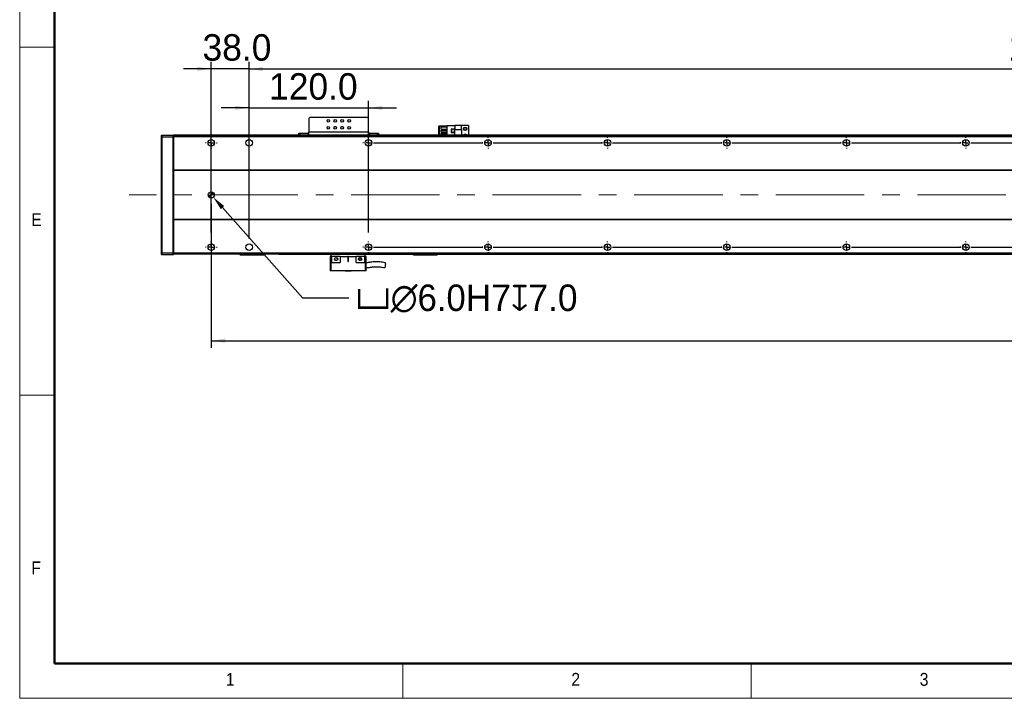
# Model space of a CAD drawing. Header units: millimetres. Extents: x 35 to 2905, y 35 to 2044.
# Tile 1 of 9: x 35 to 1024, y 35 to 717. Entities that reach past the tile are written whole.
import ezdxf

# ---------------------------------------------------------------- set-up
doc = ezdxf.new("R2010")
doc.units = ezdxf.units.MM
doc.header["$LTSCALE"] = 7
doc.header["$PDSIZE"] = -1
doc.linetypes.add('CENTERX2', pattern=[20.32, 12.7, -2.54, 2.54, -2.54])
doc.layers.add('DIMNS', color=7, linetype='Continuous')
doc.styles.add('SLDTEXTSTYLE1', font='Gothic.ttf', dxfattribs={"width": 0.913})
doc.styles.add('SLDTEXTSTYLE8', font='txt')
doc.dimstyles.new('SLDDIMSTYLE0', dxfattribs={"dimtxt": 26.6, "dimasz": 14, "dimexe": 0, "dimexo": 0.0625, "dimgap": 6.65, "dimtad": 2, "dimdec": 1, "dimrnd": 1e-09, "dimzin": 4, "dimdsep": 46, "dimtxsty": 'SLDTEXTSTYLE8', "dimsah": 1, "dimcen": 0.09, "dimadec": 0, "dimazin": 1, "dimtfac": 1, "dimtdec": 1, "dimtofl": 0, "dimtmove": 0, "dimatfit": 3, "dimfxl": 0, "dimfrac": 2, "dimtolj": 1, "dimtzin": 12, "dimarcsym": 0})
doc.dimstyles.new('SLDDIMSTYLE1', dxfattribs={"dimtxt": 26.6, "dimasz": 14, "dimexe": 0, "dimexo": 0.0625, "dimgap": 6.65, "dimtad": 2, "dimdec": 1, "dimrnd": 1e-09, "dimzin": 4, "dimdsep": 46, "dimtxsty": 'SLDTEXTSTYLE8', "dimsah": 1, "dimcen": 0.09, "dimadec": 0, "dimazin": 1, "dimtfac": 1, "dimtdec": 1, "dimtmove": 0, "dimatfit": 0, "dimfxl": 0, "dimfrac": 2, "dimtolj": 1, "dimtzin": 12, "dimarcsym": 0})
doc.dimstyles.new('SLDDIMSTYLE4', dxfattribs={"dimtxt": 26.6, "dimasz": 14, "dimexe": 0, "dimexo": 0.0625, "dimgap": 6.65, "dimtad": 0, "dimtih": 1, "dimtoh": 1, "dimdec": 1, "dimrnd": 1e-09, "dimzin": 4, "dimdsep": 46, "dimtxsty": 'SLDTEXTSTYLE8', "dimsah": 1, "dimcen": 0, "dimadec": 0, "dimazin": 1, "dimtfac": 1, "dimtdec": 1, "dimtofl": 0, "dimtmove": 0, "dimatfit": 3, "dimfxl": 0, "dimfrac": 2, "dimtolj": 1, "dimtzin": 12, "dimarcsym": 0})

# ---------------------------------------------------------------- blocks, each defined once
blk = doc.blocks.new('_D_13')
at = {"layer": 'DIMNS'}
for p, q in [((227.48, 531.97), (227.48, 387.36)), ((2223.48, 526.43), (2223.48, 387.36)), ((227.48, 394.36), (2223.48, 394.36))]:
    blk.add_line(p, q, dxfattribs=at)
for points in [[(227.48, 394.36), (241.48, 392.26), (241.48, 396.46)], [(2223.48, 394.36), (2209.48, 396.46), (2209.48, 392.26)]]:
    blk.add_solid(points, dxfattribs=at)
at = {"layer": 'DIMNS', "insert": (1172.78, 429.26), "char_height": 26.6, "attachment_point": 1, "style": 'SLDTEXTSTYLE8'}
blk.add_mtext('1996.0', dxfattribs=at)
blk = doc.blocks.new('_D_15')
at = {"layer": 'Defpoints', "color": 0}
for p in [(225.49, 543.1), (229.47, 538.61)]:
    blk.add_point(p, dxfattribs=at)
at = {"layer": 'DIMNS', "color": 0, "lineweight": -2}
for p, q in [((319.44, 437.04), (238.75, 528.13)), ((365.63, 437.04), (319.44, 437.04))]:
    blk.add_line(p, q, dxfattribs=at)
at = {"layer": 'DIMNS', "color": 0}
blk.add_solid([(240.5, 529.68), (237.01, 526.59), (229.47, 538.61)], dxfattribs=at)
at = {"layer": 'DIMNS', "color": 0, "insert": (372.28, 450.85), "char_height": 26.6, "attachment_point": 1, "style": 'SLDTEXTSTYLE8'}
blk.add_mtext('\\A1;{\\fGDT|b0|i0|c134|p2;v\\fMS PGothic|b0|i0|c128|p34;∅6.0}H7{\\fGDT|b0|i0|c134|p2;x}7.0', dxfattribs=at)
blk = doc.blocks.new('_D_18')
at = {"layer": 'DIMNS'}
for p, q in [((265.48, 602.25), (265.48, 674.54)), ((2185.48, 602.25), (2185.48, 674.54)), ((265.48, 667.54), (2185.48, 667.54))]:
    blk.add_line(p, q, dxfattribs=at)
for points in [[(265.48, 667.54), (279.48, 665.44), (279.48, 669.64)], [(2185.48, 667.54), (2171.48, 669.64), (2171.48, 665.44)]]:
    blk.add_solid(points, dxfattribs=at)
at = {"layer": 'DIMNS', "char_height": 26.6, "attachment_point": 1, "style": 'SLDTEXTSTYLE8'}
for s, insert in [('1920.0', (1028.09, 702.44)), ('=16×120.0(PITCH)', (1132.05, 702.44))]:
    blk.add_mtext(s, dxfattribs=dict(at, insert=insert))
blk = doc.blocks.new('_D_19')
at = {"layer": 'DIMNS'}
for p, q in [((227.48, 503.09), (227.48, 674.54)), ((265.48, 497.25), (265.48, 674.54)), ((227.48, 667.54), (199.48, 667.54)), ((265.48, 667.54), (227.48, 667.54)), ((265.48, 667.54), (293.48, 667.54))]:
    blk.add_line(p, q, dxfattribs=at)
for points in [[(227.48, 667.54), (213.48, 669.64), (213.48, 665.44)], [(265.48, 667.54), (279.48, 665.44), (279.48, 669.64)]]:
    blk.add_solid(points, dxfattribs=at)
at = {"layer": 'DIMNS', "insert": (218.64, 702.44), "char_height": 26.6, "attachment_point": 1, "style": 'SLDTEXTSTYLE8'}
blk.add_mtext('38.0', dxfattribs=at)
blk = doc.blocks.new('_D_21')
at = {"layer": 'DIMNS'}
for p, q in [((265.48, 497.25), (265.48, 635.34)), ((385.48, 503.09), (385.48, 635.34)), ((265.48, 628.34), (237.48, 628.34)), ((265.48, 628.34), (385.48, 628.34)), ((385.48, 628.34), (413.48, 628.34))]:
    blk.add_line(p, q, dxfattribs=at)
for points in [[(265.48, 628.34), (251.48, 630.44), (251.48, 626.24)], [(385.48, 628.34), (399.48, 626.24), (399.48, 630.44)]]:
    blk.add_solid(points, dxfattribs=at)
at = {"layer": 'DIMNS', "insert": (285.52, 663.24), "char_height": 26.6, "attachment_point": 1, "style": 'SLDTEXTSTYLE8'}
blk.add_mtext('120.0', dxfattribs=at)
blk = doc.blocks.new('SW_CENTERMARKSYMBOL_1')
at = {"layer": 'DIMNS', "color": 0}
for p, q in [((0, 110.08), (0, 110.84)), ((278, 110.08), (278, 110.84)), ((-5.08, 105), (-5.84, 105)), ((0, 105), (-2.54, 105)), ((0, 105), (0, 107.54)), ((0, 105), (0, 102.46)), ((0, 105), (2.54, 105)), ((0, 99.92), (0, 99.16)), ((5.08, 105), (5.84, 105)), ((272.92, 105), (272.16, 105)), ((278, 105), (275.46, 105)), ((278, 105), (278, 107.54)), ((278, 105), (278, 102.46)), ((278, 105), (280.54, 105)), ((278, 99.92), (278, 99.16)), ((283.08, 105), (283.84, 105)), ((-5.08, 0), (-5.84, 0)), ((0, 0), (-2.54, 0)), ((0, 5.08), (0, 5.84)), ((0, 0), (0, 2.54)), ((0, 0), (0, -2.54)), ((0, 0), (2.54, 0)), ((5.08, 0), (5.84, 0)), ((0, -5.08), (0, -5.84))]:
    blk.add_line(p, q, dxfattribs=at)
blk = doc.blocks.new('SW_CENTERMARKSYMBOL_2')
at = {"layer": 'DIMNS', "color": 0}
for p, q in [((-125.08, 0), (-125.84, 0)), ((-120, 0), (-122.54, 0)), ((-120, 0), (-122.54, 0)), ((-120, 5.08), (-120, 5.84)), ((-120, 0), (-120, 2.54)), ((-120, 0), (-120, 2.54)), ((-120, 0), (-120, -2.54)), ((-120, 0), (-117.46, 0)), ((-120, 0), (-120, -2.54)), ((-120, 0), (-117.46, 0)), ((-114.92, 0), (-114.16, 0)), ((-114.92, 0), (-5.08, 0)), ((-5.08, 0), (-5.84, 0)), ((0, 0), (-2.54, 0)), ((0, 0), (-2.54, 0)), ((0, 0), (-2.54, 0)), ((0, 5.08), (0, 5.84)), ((0, 0), (0, 2.54)), ((0, 0), (0, 2.54)), ((0, 0), (0, 2.54)), ((0, 0), (0, -2.54)), ((0, 0), (2.54, 0)), ((0, 0), (0, -2.54)), ((0, 0), (2.54, 0)), ((0, 0), (0, -2.54)), ((0, 0), (2.54, 0)), ((5.08, 0), (5.84, 0)), ((5.08, 0), (114.92, 0)), ((114.92, 0), (114.16, 0)), ((120, 0), (117.46, 0)), ((120, 0), (117.46, 0)), ((120, 0), (117.46, 0)), ((120, 0), (117.46, 0)), ((120, 5.08), (120, 5.84)), ((120, 0), (120, 2.54)), ((120, 0), (120, 2.54)), ((120, 0), (120, 2.54)), ((120, 0), (120, 2.54)), ((120, 0), (120, -2.54)), ((120, 0), (122.54, 0)), ((120, 0), (120, -2.54)), ((120, 0), (122.54, 0)), ((120, 0), (120, -2.54)), ((120, 0), (122.54, 0)), ((120, 0), (120, -2.54)), ((120, 0), (122.54, 0)), ((125.08, 0), (125.84, 0)), ((125.08, 0), (234.92, 0)), ((234.92, 0), (234.16, 0)), ((240, 0), (237.46, 0)), ((240, 0), (237.46, 0)), ((240, 0), (237.46, 0)), ((240, 0), (237.46, 0)), ((240, 0), (237.46, 0)), ((240, 5.08), (240, 5.84)), ((240, 0), (240, 2.54)), ((240, 0), (240, 2.54)), ((240, 0), (240, 2.54)), ((240, 0), (240, 2.54)), ((240, 0), (240, 2.54)), ((240, 0), (240, -2.54)), ((240, 0), (242.54, 0)), ((240, 0), (240, -2.54)), ((240, 0), (242.54, 0)), ((240, 0), (240, -2.54)), ((240, 0), (242.54, 0)), ((240, 0), (240, -2.54)), ((240, 0), (242.54, 0)), ((240, 0), (240, -2.54)), ((240, 0), (242.54, 0)), ((245.08, 0), (245.84, 0)), ((245.08, 0), (354.92, 0)), ((354.92, 0), (354.16, 0)), ((360, 0), (357.46, 0)), ((360, 0), (357.46, 0)), ((360, 0), (357.46, 0)), ((360, 0), (357.46, 0)), ((360, 0), (357.46, 0)), ((360, 0), (357.46, 0)), ((360, 5.08), (360, 5.84)), ((360, 0), (360, 2.54)), ((360, 0), (360, 2.54)), ((360, 0), (360, 2.54)), ((360, 0), (360, 2.54)), ((360, 0), (360, 2.54)), ((360, 0), (360, 2.54)), ((360, 0), (360, -2.54)), ((360, 0), (362.54, 0)), ((360, 0), (360, -2.54)), ((360, 0), (362.54, 0)), ((360, 0), (360, -2.54)), ((360, 0), (362.54, 0)), ((360, 0), (360, -2.54)), ((360, 0), (362.54, 0)), ((360, 0), (360, -2.54)), ((360, 0), (362.54, 0)), ((360, 0), (360, -2.54)), ((360, 0), (362.54, 0)), ((365.08, 0), (365.84, 0)), ((365.08, 0), (474.92, 0)), ((474.92, 0), (474.16, 0)), ((480, 0), (477.46, 0)), ((480, 0), (477.46, 0)), ((480, 0), (477.46, 0)), ((480, 0), (477.46, 0)), ((480, 0), (477.46, 0)), ((480, 0), (477.46, 0)), ((480, 0), (477.46, 0)), ((480, 5.08), (480, 5.84)), ((480, 0), (480, 2.54)), ((480, 0), (480, 2.54)), ((480, 0), (480, 2.54)), ((480, 0), (480, 2.54)), ((480, 0), (480, 2.54)), ((480, 0), (480, 2.54)), ((480, 0), (480, 2.54)), ((480, 0), (480, -2.54)), ((480, 0), (482.54, 0)), ((480, 0), (480, -2.54)), ((480, 0), (482.54, 0)), ((480, 0), (480, -2.54)), ((480, 0), (482.54, 0)), ((480, 0), (480, -2.54)), ((480, 0), (482.54, 0)), ((480, 0), (480, -2.54)), ((480, 0), (482.54, 0)), ((480, 0), (480, -2.54)), ((480, 0), (482.54, 0)), ((480, 0), (480, -2.54)), ((480, 0), (482.54, 0)), ((485.08, 0), (485.84, 0)), ((485.08, 0), (594.92, 0)), ((-120, -5.08), (-120, -5.84)), ((0, -5.08), (0, -5.84)), ((120, -5.08), (120, -5.84)), ((240, -5.08), (240, -5.84)), ((360, -5.08), (360, -5.84)), ((480, -5.08), (480, -5.84))]:
    blk.add_line(p, q, dxfattribs=at)
blk = doc.blocks.new('SW_CENTERMARKSYMBOL_3')
at = {"layer": 'DIMNS', "color": 0}
for p, q in [((-245.08, 0), (-245.84, 0)), ((-240, 0), (-242.54, 0)), ((-240, 0), (-242.54, 0)), ((-240, 5.08), (-240, 5.84)), ((-240, 0), (-240, 2.54)), ((-240, 0), (-240, 2.54)), ((-240, 0), (-240, -2.54)), ((-240, 0), (-237.46, 0)), ((-240, 0), (-240, -2.54)), ((-240, 0), (-237.46, 0)), ((-234.92, 0), (-234.16, 0)), ((-234.92, 0), (-125.08, 0)), ((-125.08, 0), (-125.84, 0)), ((-120, 0), (-122.54, 0)), ((-120, 0), (-122.54, 0)), ((-120, 0), (-122.54, 0)), ((-120, 5.08), (-120, 5.84)), ((-120, 0), (-120, 2.54)), ((-120, 0), (-120, 2.54)), ((-120, 0), (-120, 2.54)), ((-120, 0), (-120, -2.54)), ((-120, 0), (-117.46, 0)), ((-120, 0), (-120, -2.54)), ((-120, 0), (-117.46, 0)), ((-120, 0), (-120, -2.54)), ((-120, 0), (-117.46, 0)), ((-114.92, 0), (-114.16, 0)), ((-114.92, 0), (-5.08, 0)), ((-5.08, 0), (-5.84, 0)), ((0, 0), (-2.54, 0)), ((0, 0), (-2.54, 0)), ((0, 0), (-2.54, 0)), ((0, 0), (-2.54, 0)), ((0, 5.08), (0, 5.84)), ((0, 0), (0, 2.54)), ((0, 0), (0, 2.54)), ((0, 0), (0, 2.54)), ((0, 0), (0, 2.54)), ((0, 0), (0, -2.54)), ((0, 0), (2.54, 0)), ((0, 0), (0, -2.54)), ((0, 0), (2.54, 0)), ((0, 0), (0, -2.54)), ((0, 0), (2.54, 0)), ((0, 0), (0, -2.54)), ((0, 0), (2.54, 0)), ((5.08, 0), (5.84, 0)), ((5.08, 0), (114.92, 0)), ((114.92, 0), (114.16, 0)), ((120, 0), (117.46, 0)), ((120, 0), (117.46, 0)), ((120, 0), (117.46, 0)), ((120, 0), (117.46, 0)), ((120, 0), (117.46, 0)), ((120, 5.08), (120, 5.84)), ((120, 0), (120, 2.54)), ((120, 0), (120, 2.54)), ((120, 0), (120, 2.54)), ((120, 0), (120, 2.54)), ((120, 0), (120, 2.54)), ((120, 0), (120, -2.54)), ((120, 0), (122.54, 0)), ((120, 0), (120, -2.54)), ((120, 0), (122.54, 0)), ((120, 0), (120, -2.54)), ((120, 0), (122.54, 0)), ((120, 0), (120, -2.54)), ((120, 0), (122.54, 0)), ((120, 0), (120, -2.54)), ((120, 0), (122.54, 0)), ((125.08, 0), (125.84, 0)), ((125.08, 0), (234.92, 0)), ((234.92, 0), (234.16, 0)), ((240, 0), (237.46, 0)), ((240, 0), (237.46, 0)), ((240, 0), (237.46, 0)), ((240, 0), (237.46, 0)), ((240, 0), (237.46, 0)), ((240, 0), (237.46, 0)), ((240, 5.08), (240, 5.84)), ((240, 0), (240, 2.54)), ((240, 0), (240, 2.54)), ((240, 0), (240, 2.54)), ((240, 0), (240, 2.54)), ((240, 0), (240, 2.54)), ((240, 0), (240, 2.54)), ((240, 0), (240, -2.54)), ((240, 0), (242.54, 0)), ((240, 0), (240, -2.54)), ((240, 0), (242.54, 0)), ((240, 0), (240, -2.54)), ((240, 0), (242.54, 0)), ((240, 0), (240, -2.54)), ((240, 0), (242.54, 0)), ((240, 0), (240, -2.54)), ((240, 0), (242.54, 0)), ((240, 0), (240, -2.54)), ((240, 0), (242.54, 0)), ((245.08, 0), (245.84, 0)), ((245.08, 0), (354.92, 0)), ((354.92, 0), (354.16, 0)), ((360, 0), (357.46, 0)), ((360, 0), (357.46, 0)), ((360, 0), (357.46, 0)), ((360, 0), (357.46, 0)), ((360, 0), (357.46, 0)), ((360, 0), (357.46, 0)), ((360, 0), (357.46, 0)), ((360, 5.08), (360, 5.84)), ((360, 0), (360, 2.54)), ((360, 0), (360, 2.54)), ((360, 0), (360, 2.54)), ((360, 0), (360, 2.54)), ((360, 0), (360, 2.54)), ((360, 0), (360, 2.54)), ((360, 0), (360, 2.54)), ((360, 0), (360, -2.54)), ((360, 0), (362.54, 0)), ((360, 0), (360, -2.54)), ((360, 0), (362.54, 0)), ((360, 0), (360, -2.54)), ((360, 0), (362.54, 0)), ((360, 0), (360, -2.54)), ((360, 0), (362.54, 0)), ((360, 0), (360, -2.54)), ((360, 0), (362.54, 0)), ((360, 0), (360, -2.54)), ((360, 0), (362.54, 0)), ((360, 0), (360, -2.54)), ((360, 0), (362.54, 0)), ((365.08, 0), (365.84, 0)), ((365.08, 0), (474.92, 0)), ((-240, -5.08), (-240, -5.84)), ((-120, -5.08), (-120, -5.84)), ((0, -5.08), (0, -5.84)), ((120, -5.08), (120, -5.84)), ((240, -5.08), (240, -5.84)), ((360, -5.08), (360, -5.84))]:
    blk.add_line(p, q, dxfattribs=at)
blk = doc.blocks.new('SW_DOWELSYMBOL_0')
at = {"linetype": 'Continuous', "lineweight": 18}
h = blk.add_hatch(color=0, dxfattribs=at)
edge = h.paths.add_edge_path(flags=0)
edge.add_arc((0, 0), 3, 180, 270)
edge.add_line((0, -3), (0, 0))
edge.add_line((0, 0), (-3, 0))
h = blk.add_hatch(color=0, dxfattribs=at)
edge = h.paths.add_edge_path(flags=0)
edge.add_arc((0, 0), 3, 0, 90)
edge.add_line((0, 3), (0, 0))
edge.add_line((0, 0), (3, 0))
at = {"layer": 'DIMNS', "color": 0}
blk.add_circle((0, 0), 3, dxfattribs=at)

msp = doc.modelspace()

# ---------------------------------------------------------------- linework, layer by layer
at = {"color": 7, "linetype": 'Continuous', "lineweight": 18}
for p, q in [((35, 2044), (35, 35)), ((70, 2009), (70, 70)), ((35, 689.5), (70, 689.5)), ((70, 339.5), (35, 339.5)), ((70, 70), (2870, 70)), ((420, 35), (420, 70)), ((770, 70), (770, 35)), ((861, 70), (2870, 70)), ((35, 35), (2905, 35))]:
    msp.add_line(p, q, dxfattribs=at)
at = {"color": 7, "linetype": 'Continuous', "lineweight": 50}
for p, q in [((70, 2009), (70, 70)), ((70, 70), (2870, 70))]:
    msp.add_line(p, q, dxfattribs=at)
at = {"color": 7, "linetype": 'Continuous', "lineweight": 25}
for p, q in [((326.48, 618.66), (325.48, 617.66)), ((325.48, 617.66), (325.48, 603.86)), ((384.48, 618.66), (326.48, 618.66)), ((385.48, 617.66), (384.48, 618.66)), ((385.48, 603.86), (385.48, 617.66)), ((325.48, 600.86), (325.48, 603.86)), ((385.48, 603.86), (325.48, 603.86)), ((385.48, 603.86), (385.48, 600.86)), ((456.28, 610.36), (455.98, 610.06)), ((456.28, 610.06), (455.98, 610.06)), ((455.98, 600.86), (455.98, 610.06)), ((456.41, 610.36), (456.28, 610.06)), ((456.28, 610.36), (456.41, 610.36)), ((460.68, 610.06), (456.28, 610.06)), ((456.28, 610.06), (456.28, 600.86)), ((456.41, 610.36), (460.68, 610.36)), ((458.28, 609.42), (464.48, 609.42)), ((458.28, 606.92), (458.28, 609.42)), ((458.28, 606.92), (464.48, 606.92)), ((458.28, 604.38), (458.28, 605.88)), ((458.28, 605.88), (464.48, 605.88)), ((458.28, 604.38), (464.48, 604.38)), ((460.68, 609.42), (460.68, 610.36)), ((460.68, 610.36), (464.48, 610.36)), ((460.68, 605.88), (460.68, 606.92)), ((460.68, 603.34), (460.68, 604.38)), ((464.48, 600.86), (464.48, 610.66)), ((464.48, 610.66), (472.03, 610.66)), ((471.78, 606.96), (468.58, 606.96)), ((468.58, 606.96), (468.58, 603.76)), ((468.58, 603.76), (471.78, 603.76)), ((471.68, 606.86), (468.68, 606.86)), ((468.68, 606.86), (468.68, 603.86)), ((468.68, 603.86), (471.68, 603.86)), ((471.68, 603.86), (471.68, 606.86)), ((471.78, 603.76), (471.78, 606.96)), ((478.98, 610.66), (472.03, 610.66)), ((472.03, 610.66), (472.03, 606.36)), ((478.98, 606.36), (472.03, 606.36)), ((472.03, 601.36), (472.03, 606.36)), ((478.98, 606.36), (478.98, 610.66)), ((485.98, 610.66), (478.98, 610.66)), ((478.98, 606.36), (478.98, 601.36)), ((485.98, 610.66), (485.98, 600.86)), ((177.48, 600.56), (177.78, 600.86)), ((177.48, 598.73), (177.48, 600.56)), ((177.48, 598.73), (177.78, 598.86)), ((177.48, 482.98), (177.48, 598.73)), ((177.78, 600.86), (177.78, 598.86)), ((177.78, 600.86), (189.18, 600.86)), ((177.78, 598.86), (177.78, 482.86)), ((189.18, 598.86), (177.78, 598.86)), ((189.18, 598.86), (189.18, 600.86)), ((189.48, 600.56), (189.18, 600.86)), ((189.18, 482.86), (189.18, 598.86)), ((189.48, 598.73), (189.18, 598.86)), ((2261.48, 600.86), (189.48, 600.86)), ((189.48, 600.86), (189.48, 600.56)), ((189.48, 600.56), (189.48, 600.36)), ((2261.48, 600.36), (189.48, 600.36)), ((189.48, 600.36), (189.48, 599.36)), ((2261.48, 599.36), (189.48, 599.36)), ((189.48, 599.36), (189.48, 565.86)), ((315.48, 600.86), (315.48, 602.86)), ((315.48, 602.86), (316.48, 602.86)), ((316.48, 602.86), (316.48, 600.86)), ((316.48, 602.86), (324.48, 602.86)), ((324.48, 602.86), (324.48, 600.86)), ((325.48, 602.86), (324.48, 602.86)), ((386.48, 602.86), (385.48, 602.86)), ((386.48, 602.86), (386.48, 600.86)), ((386.48, 602.86), (394.48, 602.86)), ((394.48, 600.86), (394.48, 602.86)), ((394.48, 602.86), (395.48, 602.86)), ((395.48, 602.86), (395.48, 600.86)), ((458.28, 601.84), (458.28, 603.34)), ((458.28, 603.34), (464.48, 603.34)), ((458.28, 601.84), (464.48, 601.84)), ((460.68, 600.86), (460.68, 601.84)), ((472.03, 601.36), (478.98, 601.36)), ((472.03, 601.36), (472.03, 600.86)), ((478.98, 600.86), (478.98, 601.36)), ((2261.48, 565.86), (189.48, 565.86)), ((189.48, 565.86), (189.48, 565.36)), ((2261.48, 565.36), (189.48, 565.36)), ((189.48, 565.36), (189.48, 516.36)), ((2261.48, 516.36), (189.48, 516.36)), ((189.48, 516.36), (189.48, 515.86)), ((2261.48, 515.86), (189.48, 515.86)), ((189.48, 515.86), (189.48, 482.36)), ((177.48, 481.16), (177.48, 482.98)), ((177.48, 482.98), (177.78, 482.86)), ((177.48, 481.16), (177.78, 480.86)), ((177.78, 482.86), (177.78, 480.86)), ((177.78, 482.86), (189.18, 482.86)), ((189.18, 480.86), (177.78, 480.86)), ((189.48, 482.98), (189.18, 482.86)), ((189.18, 480.86), (189.18, 482.86)), ((189.48, 481.16), (189.18, 480.86)), ((2261.48, 482.36), (189.48, 482.36)), ((189.48, 482.36), (189.48, 481.36)), ((189.48, 481.36), (189.48, 481.16)), ((2261.48, 481.36), (189.48, 481.36)), ((256.48, 480.65), (256.48, 481.36)), ((256.48, 480.65), (256.78, 480.35)), ((256.48, 480.65), (257.48, 480.65)), ((257.61, 480.35), (256.78, 480.35)), ((257.48, 481.36), (257.48, 480.65)), ((257.61, 480.35), (257.48, 480.65)), ((257.48, 480.65), (279.48, 480.65)), ((279.36, 480.35), (257.61, 480.35)), ((279.36, 480.35), (279.48, 480.65)), ((280.18, 480.35), (279.36, 480.35)), ((279.48, 480.65), (279.48, 481.36)), ((279.48, 480.65), (280.48, 480.65)), ((280.18, 480.35), (280.48, 480.65)), ((280.48, 481.36), (280.48, 480.65)), ((295.48, 481.36), (295.48, 481.26)), ((2155.48, 481.26), (295.48, 481.26)), ((295.48, 481.06), (295.48, 481.26)), ((2155.48, 481.06), (295.48, 481.06)), ((346.98, 478.96), (346.98, 464.56)), ((348.18, 478.96), (346.98, 478.96)), ((347.98, 478.96), (347.98, 481.06)), ((348.18, 478.96), (348.18, 472.96)), ((356.98, 478.96), (348.18, 478.96)), ((356.98, 478.96), (356.98, 472.96)), ((356.98, 478.96), (364.73, 478.96)), ((365.23, 478.96), (364.73, 478.96)), ((364.73, 478.96), (364.73, 474.21)), ((365.23, 478.96), (372.98, 478.96)), ((365.23, 474.21), (365.23, 478.96)), ((372.98, 472.96), (372.98, 478.96)), ((381.78, 478.96), (372.98, 478.96)), ((376.36, 477.41), (376.53, 477.51)), ((376.36, 477.41), (376.53, 477.51)), ((376.36, 477.41), (376.53, 477.51)), ((377.99, 477.01), (378.12, 476.61)), ((381.78, 472.96), (381.78, 478.96)), ((382.98, 478.96), (381.78, 478.96)), ((381.98, 478.96), (381.98, 481.06)), ((382.98, 464.56), (382.98, 478.96)), ((430.48, 480.66), (430.48, 481.06)), ((430.48, 480.66), (430.78, 480.36)), ((430.48, 480.66), (431.48, 480.66)), ((431.61, 480.36), (430.78, 480.36)), ((431.48, 481.06), (431.48, 480.66)), ((431.61, 480.36), (431.48, 480.66)), ((431.48, 480.66), (453.48, 480.66)), ((453.36, 480.36), (431.61, 480.36)), ((453.36, 480.36), (453.48, 480.66)), ((454.18, 480.36), (453.36, 480.36)), ((453.48, 480.66), (453.48, 481.06)), ((453.48, 480.66), (454.48, 480.66)), ((454.18, 480.36), (454.48, 480.66)), ((454.48, 481.06), (454.48, 480.66)), ((348.18, 472.96), (347.98, 472.96)), ((347.98, 464.56), (347.98, 472.96)), ((348.18, 472.96), (356.98, 472.96)), ((372.98, 472.96), (381.78, 472.96)), ((381.98, 472.96), (381.78, 472.96)), ((381.98, 472.96), (381.98, 464.56)), ((347.98, 464.56), (346.98, 464.56)), ((381.98, 464.56), (347.98, 464.56)), ((361.98, 464.56), (361.98, 464.36)), ((362.67, 464.36), (361.98, 464.36)), ((367.98, 464.36), (362.67, 464.36)), ((367.98, 464.36), (367.98, 464.56)), ((382.98, 464.56), (381.98, 464.56))]:
    msp.add_line(p, q, dxfattribs=at)
at = {"color": 8, "linetype": 'Continuous', "lineweight": 25}
for p, q in [((352.73, 609.36), (351.23, 609.36)), ((359.73, 609.36), (358.23, 609.36))]:
    msp.add_line(p, q, dxfattribs=at)
at = {"color": 7, "linetype": 'Continuous', "lineweight": 25}
for centre, radius in [((344.98, 615.36), 1.25), ((351.98, 615.36), 1.25), ((358.98, 615.36), 1.25), ((365.98, 615.36), 1.25), ((344.98, 608.36), 1.25), ((351.98, 608.36), 1.25), ((358.98, 608.36), 1.25), ((365.98, 608.36), 1.25), ((482.48, 607.36), 1.75), ((482.48, 607.36), 1.25), ((227.48, 593.36), 3.3), ((265.48, 593.36), 3.3), ((385.48, 593.36), 3.3), ((505.48, 593.36), 3.3), ((625.48, 593.36), 3.3), ((745.48, 593.36), 3.3), ((865.48, 593.36), 3.3), ((985.48, 593.36), 3.3), ((227.48, 540.86), 3), ((227.48, 488.36), 3.3), ((265.48, 488.36), 3.3), ((385.48, 488.36), 3.3), ((505.48, 488.36), 3.3), ((625.48, 488.36), 3.3), ((745.48, 488.36), 3.3), ((865.48, 488.36), 3.3), ((985.48, 488.36), 3.3), ((352.98, 476.46), 1.6), ((376.98, 476.46), 1.6)]:
    msp.add_circle(centre, radius, dxfattribs=at)
for centre, radius, start, end in [((482.48, 600.36), 1.75, 16.60155, 163.39845), ((482.48, 600.36), 1.25, 23.57818, 156.42182), ((364.98, 474.21), 0.25, 180, 0)]:
    msp.add_arc(centre, radius, start, end, dxfattribs=at)
for points, knots in [([(354.12, 476.61), (354.14, 476.48), (354.18, 476.22), (354.07, 475.83), (353.85, 475.48), (353.51, 475.22), (353.1, 475.07), (352.64, 475.06), (352.2, 475.19), (351.97, 475.37), (351.86, 475.46)], [0, 0, 0, 0, 0.114738, 0.230591, 0.35093, 0.475829, 0.605456, 0.739404, 0.877549, 1, 1, 1, 1]), ([(352.96, 477.76), (353.1, 477.73), (353.39, 477.68), (353.74, 477.42), (353.92, 477.18), (353.98, 477.03), (353.99, 477.01)], [0, 0, 0, 0, 0.322329, 0.643213, 0.951844, 1, 1, 1, 1]), ([(376.98, 477.61), (376.86, 477.6), (376.63, 477.58), (376.32, 477.42), (376.06, 477.18), (375.89, 476.87), (375.82, 476.53), (375.85, 476.18), (375.98, 475.85), (376.21, 475.58), (376.51, 475.39), (376.85, 475.3), (377.2, 475.31), (377.53, 475.43), (377.81, 475.64), (378.02, 475.92), (378.14, 476.26), (378.13, 476.49), (378.12, 476.61)], [0, 0, 0, 0, 0.062498, 0.124998, 0.187497, 0.249998, 0.312497, 0.374996, 0.437497, 0.499996, 0.562498, 0.624994, 0.687495, 0.749994, 0.812496, 0.874997, 0.937498, 1, 1, 1, 1]), ([(378.12, 476.61), (378.14, 476.48), (378.18, 476.22), (378.07, 475.83), (377.85, 475.48), (377.51, 475.22), (377.1, 475.07), (376.64, 475.06), (376.2, 475.19), (375.97, 475.37), (375.86, 475.46)], [0, 0, 0, 0, 0.1147384, 0.230593, 0.3509264, 0.4758249, 0.6054511, 0.7393982, 0.8775419, 1, 1, 1, 1]), ([(376.96, 477.76), (377.1, 477.73), (377.39, 477.68), (377.74, 477.42), (377.92, 477.18), (377.98, 477.03), (377.99, 477.01)], [0, 0, 0, 0, 0.322312, 0.64322, 0.951843, 1, 1, 1, 1]), ([(402.29, 472.75), (401.32, 472.91), (399.51, 473.19), (397.04, 473.58), (394.99, 473.75), (393.13, 473.79), (391.1, 473.71), (389.27, 473.5), (387.76, 473.28), (386.75, 473.13), (385.7, 472.98), (384.64, 472.86), (383.72, 472.78), (383.17, 472.82), (382.98, 472.83)], [0, 0, 0, 0, 0.155774, 0.290786, 0.39677, 0.47499, 0.57359, 0.704746, 0.75469, 0.807087, 0.861209, 0.915954, 0.970407, 1, 1, 1, 1]), ([(382.98, 467.84), (383.22, 467.83), (383.93, 467.81), (385.08, 467.9), (386.76, 468.09), (388.46, 468.36), (390.14, 468.59), (391.58, 468.73), (393.27, 468.82), (395.18, 468.76), (397.22, 468.53), (399.33, 468.17), (400.88, 467.94), (401.72, 467.81)], [0, 0, 0, 0, 0.0368682, 0.1125397, 0.1785183, 0.3028051, 0.3842704, 0.4445276, 0.5302865, 0.6473384, 0.744746, 0.8603545, 1, 1, 1, 1]), ([(401.73, 467.85), (401.76, 467.84), (401.86, 467.8), (402.05, 468.07), (402.27, 468.56), (402.46, 469.26), (402.6, 470.07), (402.67, 470.91), (402.68, 471.69), (402.6, 472.3), (402.47, 472.69), (402.35, 472.72), (402.29, 472.73)], [0, 0, 0, 0, 0.057406, 0.163026, 0.266466, 0.369976, 0.474788, 0.581585, 0.690232, 0.799776, 0.908817, 1, 1, 1, 1])]:
    msp.add_open_spline(points, degree=3, knots=knots, dxfattribs=at)
at = {"layer": 'DIMNS', "linetype": 'CENTERX2', "lineweight": 18}
msp.add_line((2305.93, 540.86), (145.03, 540.86), dxfattribs=at)

# ---------------------------------------------------------------- block references
at = {"layer": 'DIMNS'}
for name, p in [('SW_CENTERMARKSYMBOL_1', (227.48, 488.36)), ('SW_CENTERMARKSYMBOL_3', (625.48, 593.36)), ('SW_DOWELSYMBOL_0', (227.48, 540.86)), ('SW_CENTERMARKSYMBOL_2', (505.48, 488.36))]:
    msp.add_blockref(name, p, dxfattribs=at)

# ---------------------------------------------------------------- texts
at = {"color": 7, "linetype": 'Continuous', "lineweight": 0, "char_height": 12.96, "attachment_point": 1, "style": 'SLDTEXTSTYLE1'}
for s, insert in [('E', (46.67, 522.52)), ('F', (46.67, 172.52)), ('1', (242.08, 60.52)), ('2', (589.17, 60.52)), ('3', (939.17, 60.52))]:
    msp.add_mtext(s, dxfattribs=dict(at, insert=insert))

# ---------------------------------------------------------------- dimensions: what is measured, and where the dimension line sits
at = {"layer": 'DIMNS'}
for base, p1, p2, dimstyle, picture, middle in [((227.48, 667.54), (265.48, 488.36), (227.48, 494.2), 'SLDDIMSTYLE1', '_D_19', (251.41, 667.54)), ((385.48, 628.34), (265.48, 488.36), (385.48, 494.2), 'SLDDIMSTYLE1', '_D_21', (327.9, 628.34)), ((2223.48, 394.36), (227.48, 540.86), (2223.48, 535.32), 'SLDDIMSTYLE0', '_D_13', (1224.76, 394.36))]:
    dim = msp.add_linear_dim(base=base, p1=p1, p2=p2, dimstyle=dimstyle, dxfattribs=at)
    dim.commit()
    dim.dimension.update_dxf_attribs({"geometry": picture, "text_midpoint": middle, "dimtype": 160})
dim = msp.add_linear_dim(base=(2185.48, 667.54), p1=(265.48, 593.36), p2=(2185.48, 593.36), text='<>=16×120.0(PITCH)', dimstyle='SLDDIMSTYLE0', dxfattribs=at)
dim.commit()
dim.dimension.update_dxf_attribs({"geometry": '_D_18', "text_midpoint": (1224.76, 667.54), "dimtype": 160})
dim = msp.add_diameter_dim_2p(p1=(225.49, 543.1), p2=(229.47, 538.61), text='{\\fGDT|b0|i0|c134|p2;v\\fMS PGothic|b0|i0|c128|p34;<>}H7{\\fGDT|b0|i0|c134|p2;x}7.0', dimstyle='SLDDIMSTYLE4', dxfattribs=at)
dim.commit()
dim.dimension.update_dxf_attribs({"geometry": '_D_15', "text_midpoint": (497.67, 437.04), "dimtype": 163})

doc.saveas('drawing.dxf')
